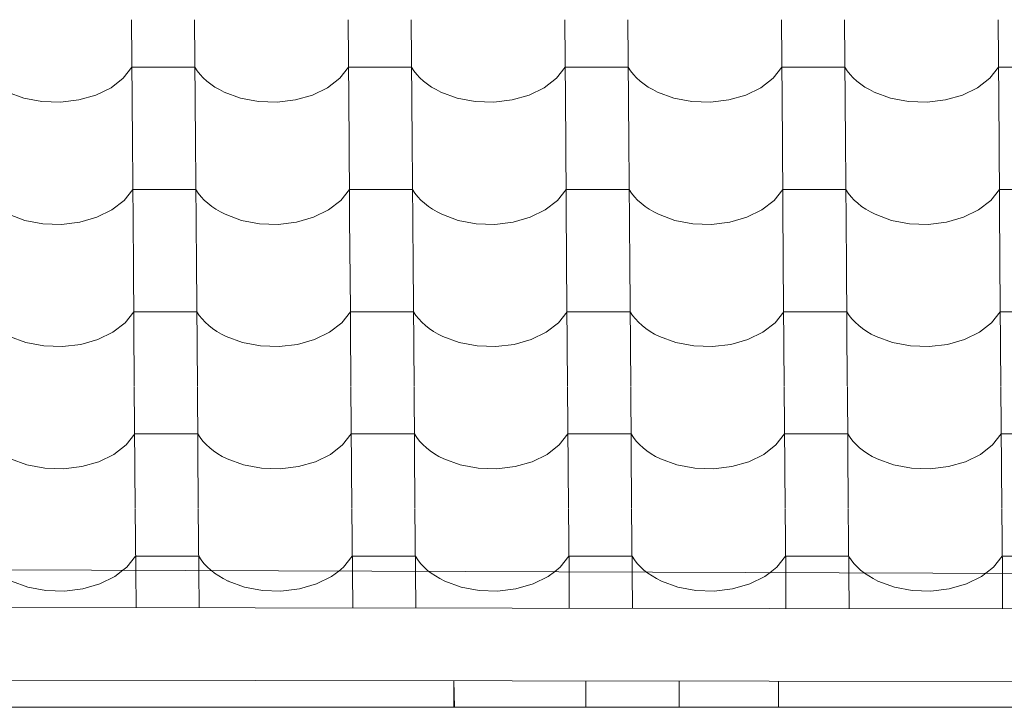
# Model space of a CAD drawing. Header units: millimetres. Extents: x -27785 to 104762, y -947 to 11132.
# Tile 47 of 146: x -13718 to -12968, y 6980 to 7503. Entities that reach past the tile are written whole.
import ezdxf

# ---------------------------------------------------------------- set-up
doc = ezdxf.new("R2010")
doc.units = ezdxf.units.MM
doc.header["$MEASUREMENT"] = 0
for name, color, linetype in [('POHLED JIŽNÍ_1_Bourané_Konstrukce - krov', 7, 'Continuous'), ('POHLED JIŽNÍ_1_Bourané_Konstrukce - střechy a skořepiny', 7, 'Continuous'), ('POHLED JIŽNÍ_1_Bourané_Výplně - Povrchové', 7, 'Continuous'), ('POHLED JIŽNÍ_1_Konstrukce - nosné', 7, 'Continuous')]:
    doc.layers.add(name, color=color, linetype=linetype)

# ---------------------------------------------------------------- blocks, each defined once
blk = doc.blocks.new('*X2', base_point=(-29303.7, -27473.93))
at = {"layer": 'POHLED JIŽNÍ_1_Bourané_Výplně - Povrchové', "color": 7, "linetype": 'Continuous', "lineweight": 13}
for p, q in [((-13632.51, 7503.15), (-13631.78, 7410.47)), ((-13584.47, 7503.15), (-13583.75, 7410.47)), ((-13467.51, 7503.15), (-13466.79, 7410.47)), ((-13419.48, 7503.15), (-13418.75, 7410.47)), ((-13302.51, 7503.15), (-13301.79, 7410.47)), ((-13254.48, 7503.15), (-13253.76, 7410.47)), ((-13137.52, 7503.15), (-13136.8, 7410.47)), ((-13089.48, 7503.15), (-13088.76, 7410.47)), ((-12972.52, 7503.15), (-12971.8, 7410.47)), ((-13638.83, 7458.61), (-13632.22, 7466.99)), ((-13608.21, 7466.99), (-13632.22, 7466.99)), ((-13584.19, 7466.99), (-13608.21, 7466.99)), ((-13584.19, 7466.99), (-13582.34, 7464.2)), ((-13582.34, 7464.2), (-13580.2, 7461.5)), ((-13580.2, 7461.5), (-13577.77, 7458.92)), ((-13473.83, 7458.61), (-13467.23, 7466.99)), ((-13443.21, 7466.99), (-13467.23, 7466.99)), ((-13419.19, 7466.99), (-13443.21, 7466.99)), ((-13419.19, 7466.99), (-13417.35, 7464.2)), ((-13417.35, 7464.2), (-13415.21, 7461.5)), ((-13415.21, 7461.5), (-13412.78, 7458.92)), ((-13308.84, 7458.61), (-13302.23, 7466.99)), ((-13278.22, 7466.99), (-13302.23, 7466.99)), ((-13254.2, 7466.99), (-13278.22, 7466.99)), ((-13254.2, 7466.99), (-13252.35, 7464.2)), ((-13252.35, 7464.2), (-13250.21, 7461.5)), ((-13250.21, 7461.5), (-13247.78, 7458.92)), ((-13143.84, 7458.61), (-13137.24, 7466.99)), ((-13113.22, 7466.99), (-13137.24, 7466.99)), ((-13089.2, 7466.99), (-13113.22, 7466.99)), ((-13089.2, 7466.99), (-13087.36, 7464.2)), ((-13087.36, 7464.2), (-13085.21, 7461.5)), ((-13085.21, 7461.5), (-13082.79, 7458.92)), ((-12978.84, 7458.61), (-12972.24, 7466.99)), ((-12948.22, 7466.99), (-12972.24, 7466.99)), ((-13648.08, 7451.43), (-13638.83, 7458.61)), ((-13577.77, 7458.92), (-13575.07, 7456.45)), ((-13575.07, 7456.45), (-13572.12, 7454.13)), ((-13572.12, 7454.13), (-13568.91, 7451.95)), ((-13483.09, 7451.43), (-13473.83, 7458.61)), ((-13412.78, 7458.92), (-13410.08, 7456.45)), ((-13410.08, 7456.45), (-13407.12, 7454.13)), ((-13407.12, 7454.13), (-13403.92, 7451.95)), ((-13318.09, 7451.43), (-13308.84, 7458.61)), ((-13247.78, 7458.92), (-13245.08, 7456.45)), ((-13245.08, 7456.45), (-13242.12, 7454.13)), ((-13242.12, 7454.13), (-13238.92, 7451.95)), ((-13153.09, 7451.43), (-13143.84, 7458.61)), ((-13082.79, 7458.92), (-13080.09, 7456.45)), ((-13080.09, 7456.45), (-13077.13, 7454.13)), ((-13077.13, 7454.13), (-13073.93, 7451.95)), ((-12988.1, 7451.43), (-12978.84, 7458.61)), ((-13726.85, 7448.08), (-13714.37, 7443.51)), ((-13659.51, 7445.84), (-13648.08, 7451.43)), ((-13568.91, 7451.95), (-13565.49, 7449.93)), ((-13565.49, 7449.93), (-13561.85, 7448.08)), ((-13561.85, 7448.08), (-13549.37, 7443.51)), ((-13494.52, 7445.84), (-13483.09, 7451.43)), ((-13403.92, 7451.95), (-13400.49, 7449.93)), ((-13400.49, 7449.93), (-13396.85, 7448.08)), ((-13396.85, 7448.08), (-13384.38, 7443.51)), ((-13329.52, 7445.84), (-13318.09, 7451.43)), ((-13238.92, 7451.95), (-13235.49, 7449.93)), ((-13235.49, 7449.93), (-13231.86, 7448.08)), ((-13231.86, 7448.08), (-13219.38, 7443.51)), ((-13164.53, 7445.84), (-13153.09, 7451.43)), ((-13073.93, 7451.95), (-13070.5, 7449.93)), ((-13070.5, 7449.93), (-13066.86, 7448.08)), ((-13066.86, 7448.08), (-13054.38, 7443.51)), ((-12999.53, 7445.84), (-12988.1, 7451.43)), ((-13714.37, 7443.51), (-13700.69, 7440.92)), ((-13700.69, 7440.92), (-13686.51, 7440.45)), ((-13686.51, 7440.45), (-13672.54, 7442.12)), ((-13672.54, 7442.12), (-13659.51, 7445.84)), ((-13549.37, 7443.51), (-13535.69, 7440.92)), ((-13535.69, 7440.92), (-13521.51, 7440.45)), ((-13521.51, 7440.45), (-13507.55, 7442.12)), ((-13507.55, 7442.12), (-13494.52, 7445.84)), ((-13384.38, 7443.51), (-13370.7, 7440.92)), ((-13370.7, 7440.92), (-13356.51, 7440.45)), ((-13356.51, 7440.45), (-13342.55, 7442.12)), ((-13342.55, 7442.12), (-13329.52, 7445.84)), ((-13219.38, 7443.51), (-13205.7, 7440.92)), ((-13205.7, 7440.92), (-13191.52, 7440.45)), ((-13191.52, 7440.45), (-13177.56, 7442.12)), ((-13177.56, 7442.12), (-13164.53, 7445.84)), ((-13054.38, 7443.51), (-13040.7, 7440.92)), ((-13040.7, 7440.92), (-13026.52, 7440.45)), ((-13026.52, 7440.45), (-13012.56, 7442.12)), ((-13012.56, 7442.12), (-12999.53, 7445.84)), ((-13631.78, 7410.14), (-13631.06, 7317.46)), ((-13583.75, 7410.14), (-13583.03, 7317.46)), ((-13466.79, 7410.14), (-13466.07, 7317.46)), ((-13418.75, 7410.14), (-13418.03, 7317.46)), ((-13301.79, 7410.14), (-13301.07, 7317.46)), ((-13253.76, 7410.14), (-13253.04, 7317.46)), ((-13136.79, 7410.14), (-13136.07, 7317.46)), ((-13088.76, 7410.14), (-13088.04, 7317.46)), ((-12971.8, 7410.14), (-12971.08, 7317.46)), ((-13638.1, 7365.6), (-13631.5, 7373.98)), ((-13607.48, 7373.98), (-13631.5, 7373.98)), ((-13583.47, 7373.98), (-13607.48, 7373.98)), ((-13583.47, 7373.98), (-13581.62, 7371.19)), ((-13581.62, 7371.19), (-13579.48, 7368.49)), ((-13473.11, 7365.6), (-13466.5, 7373.98)), ((-13442.49, 7373.98), (-13466.5, 7373.98)), ((-13418.47, 7373.98), (-13442.49, 7373.98)), ((-13418.47, 7373.98), (-13416.63, 7371.19)), ((-13416.63, 7371.19), (-13414.48, 7368.49)), ((-13308.11, 7365.6), (-13301.51, 7373.98)), ((-13277.49, 7373.98), (-13301.51, 7373.98)), ((-13253.47, 7373.98), (-13277.49, 7373.98)), ((-13253.47, 7373.98), (-13251.63, 7371.19)), ((-13251.63, 7371.19), (-13249.49, 7368.49)), ((-13143.12, 7365.6), (-13136.51, 7373.98)), ((-13112.5, 7373.98), (-13136.51, 7373.98)), ((-13088.48, 7373.98), (-13112.5, 7373.98)), ((-13088.48, 7373.98), (-13086.63, 7371.19)), ((-13086.63, 7371.19), (-13084.49, 7368.49)), ((-12978.12, 7365.6), (-12971.52, 7373.98)), ((-12947.5, 7373.98), (-12971.52, 7373.98)), ((-13647.36, 7358.43), (-13638.1, 7365.6)), ((-13579.48, 7368.49), (-13577.05, 7365.91)), ((-13577.05, 7365.91), (-13574.35, 7363.44)), ((-13482.36, 7358.43), (-13473.11, 7365.6)), ((-13414.48, 7368.49), (-13412.06, 7365.91)), ((-13412.06, 7365.91), (-13409.36, 7363.44)), ((-13317.37, 7358.43), (-13308.11, 7365.6)), ((-13249.49, 7368.49), (-13247.06, 7365.91)), ((-13247.06, 7365.91), (-13244.36, 7363.44)), ((-13152.37, 7358.43), (-13143.12, 7365.6)), ((-13084.49, 7368.49), (-13082.06, 7365.91)), ((-13082.06, 7365.91), (-13079.36, 7363.44)), ((-12987.37, 7358.43), (-12978.12, 7365.6)), ((-13658.79, 7352.83), (-13647.36, 7358.43)), ((-13574.35, 7363.44), (-13571.39, 7361.12)), ((-13571.39, 7361.12), (-13568.19, 7358.94)), ((-13568.19, 7358.94), (-13564.76, 7356.92)), ((-13564.76, 7356.92), (-13561.13, 7355.07)), ((-13493.8, 7352.83), (-13482.36, 7358.43)), ((-13409.36, 7363.44), (-13406.4, 7361.12)), ((-13406.4, 7361.12), (-13403.19, 7358.94)), ((-13403.19, 7358.94), (-13399.77, 7356.92)), ((-13399.77, 7356.92), (-13396.13, 7355.07)), ((-13328.8, 7352.83), (-13317.37, 7358.43)), ((-13244.36, 7363.44), (-13241.4, 7361.12)), ((-13241.4, 7361.12), (-13238.2, 7358.94)), ((-13238.2, 7358.94), (-13234.77, 7356.92)), ((-13234.77, 7356.92), (-13231.14, 7355.07)), ((-13163.8, 7352.83), (-13152.37, 7358.43)), ((-13079.36, 7363.44), (-13076.4, 7361.12)), ((-13076.4, 7361.12), (-13073.2, 7358.94)), ((-13073.2, 7358.94), (-13069.78, 7356.92)), ((-13069.78, 7356.92), (-13066.14, 7355.07)), ((-12998.81, 7352.83), (-12987.37, 7358.43)), ((-13726.12, 7355.07), (-13713.64, 7350.5)), ((-13713.64, 7350.5), (-13699.96, 7347.91)), ((-13685.78, 7347.44), (-13671.82, 7349.11)), ((-13671.82, 7349.11), (-13658.79, 7352.83)), ((-13561.13, 7355.07), (-13548.65, 7350.5)), ((-13548.65, 7350.5), (-13534.97, 7347.91)), ((-13520.79, 7347.44), (-13506.82, 7349.11)), ((-13506.82, 7349.11), (-13493.8, 7352.83)), ((-13396.13, 7355.07), (-13383.65, 7350.5)), ((-13383.65, 7350.5), (-13369.97, 7347.91)), ((-13355.79, 7347.44), (-13341.83, 7349.11)), ((-13341.83, 7349.11), (-13328.8, 7352.83)), ((-13231.14, 7355.07), (-13218.66, 7350.5)), ((-13218.66, 7350.5), (-13204.98, 7347.91)), ((-13190.79, 7347.44), (-13176.83, 7349.11)), ((-13176.83, 7349.11), (-13163.8, 7352.83)), ((-13066.14, 7355.07), (-13053.66, 7350.5)), ((-13053.66, 7350.5), (-13039.98, 7347.91)), ((-13025.8, 7347.44), (-13011.84, 7349.11)), ((-13011.84, 7349.11), (-12998.81, 7352.83)), ((-13699.96, 7347.91), (-13685.78, 7347.44)), ((-13534.97, 7347.91), (-13520.79, 7347.44)), ((-13369.97, 7347.91), (-13355.79, 7347.44)), ((-13204.98, 7347.91), (-13190.79, 7347.44)), ((-13039.98, 7347.91), (-13025.8, 7347.44)), ((-13631.06, 7317.13), (-13630.34, 7224.46)), ((-13583.02, 7317.13), (-13582.3, 7224.46)), ((-13466.06, 7317.13), (-13465.34, 7224.46)), ((-13418.03, 7317.13), (-13417.31, 7224.46)), ((-13301.07, 7317.13), (-13300.35, 7224.46)), ((-13253.03, 7317.13), (-13252.31, 7224.46)), ((-13136.07, 7317.13), (-13135.35, 7224.46)), ((-13088.04, 7317.13), (-13087.32, 7224.46)), ((-12971.07, 7317.13), (-12970.35, 7224.46)), ((-13637.38, 7272.59), (-13630.78, 7280.97)), ((-13606.76, 7280.97), (-13630.78, 7280.97)), ((-13582.74, 7280.97), (-13606.76, 7280.97)), ((-13582.74, 7280.97), (-13580.9, 7278.18)), ((-13580.9, 7278.18), (-13578.76, 7275.48)), ((-13578.76, 7275.48), (-13576.33, 7272.9)), ((-13472.38, 7272.59), (-13465.78, 7280.97)), ((-13441.76, 7280.97), (-13465.78, 7280.97)), ((-13417.75, 7280.97), (-13441.76, 7280.97)), ((-13417.75, 7280.97), (-13415.9, 7278.18)), ((-13415.9, 7278.18), (-13413.76, 7275.48)), ((-13413.76, 7275.48), (-13411.33, 7272.9)), ((-13307.39, 7272.59), (-13300.79, 7280.97)), ((-13276.77, 7280.97), (-13300.79, 7280.97)), ((-13252.75, 7280.97), (-13276.77, 7280.97)), ((-13252.75, 7280.97), (-13250.91, 7278.18)), ((-13250.91, 7278.18), (-13248.76, 7275.48)), ((-13248.76, 7275.48), (-13246.34, 7272.9)), ((-13142.39, 7272.59), (-13135.79, 7280.97)), ((-13111.77, 7280.97), (-13135.79, 7280.97)), ((-13087.76, 7280.97), (-13111.77, 7280.97)), ((-13087.76, 7280.97), (-13085.91, 7278.18)), ((-13085.91, 7278.18), (-13083.77, 7275.48)), ((-13083.77, 7275.48), (-13081.34, 7272.9)), ((-12977.4, 7272.59), (-12970.79, 7280.97)), ((-12946.78, 7280.97), (-12970.79, 7280.97)), ((-13646.63, 7265.42), (-13637.38, 7272.59)), ((-13576.33, 7272.9), (-13573.63, 7270.43)), ((-13573.63, 7270.43), (-13570.67, 7268.11)), ((-13570.67, 7268.11), (-13567.47, 7265.93)), ((-13481.64, 7265.42), (-13472.38, 7272.59)), ((-13411.33, 7272.9), (-13408.63, 7270.43)), ((-13408.63, 7270.43), (-13405.67, 7268.11)), ((-13405.67, 7268.11), (-13402.47, 7265.93)), ((-13316.64, 7265.42), (-13307.39, 7272.59)), ((-13246.34, 7272.9), (-13243.64, 7270.43)), ((-13243.64, 7270.43), (-13240.68, 7268.11)), ((-13240.68, 7268.11), (-13237.48, 7265.93)), ((-13151.65, 7265.42), (-13142.39, 7272.59)), ((-13081.34, 7272.9), (-13078.64, 7270.43)), ((-13078.64, 7270.43), (-13075.68, 7268.11)), ((-13075.68, 7268.11), (-13072.48, 7265.93)), ((-12986.65, 7265.42), (-12977.4, 7272.59)), ((-13725.4, 7262.06), (-13712.92, 7257.49)), ((-13671.1, 7256.1), (-13658.07, 7259.83)), ((-13658.07, 7259.83), (-13646.63, 7265.42)), ((-13567.47, 7265.93), (-13564.04, 7263.91)), ((-13564.04, 7263.91), (-13560.4, 7262.06)), ((-13560.4, 7262.06), (-13547.92, 7257.49)), ((-13506.1, 7256.1), (-13493.07, 7259.83)), ((-13493.07, 7259.83), (-13481.64, 7265.42)), ((-13402.47, 7265.93), (-13399.04, 7263.91)), ((-13399.04, 7263.91), (-13395.41, 7262.06)), ((-13395.41, 7262.06), (-13382.93, 7257.49)), ((-13341.11, 7256.1), (-13328.08, 7259.83)), ((-13328.08, 7259.83), (-13316.64, 7265.42)), ((-13237.48, 7265.93), (-13234.05, 7263.91)), ((-13234.05, 7263.91), (-13230.41, 7262.06)), ((-13230.41, 7262.06), (-13217.93, 7257.49)), ((-13176.11, 7256.1), (-13163.08, 7259.83)), ((-13163.08, 7259.83), (-13151.65, 7265.42)), ((-13072.48, 7265.93), (-13069.05, 7263.91)), ((-13069.05, 7263.91), (-13065.42, 7262.06)), ((-13065.42, 7262.06), (-13052.94, 7257.49)), ((-13011.11, 7256.1), (-12998.08, 7259.83)), ((-12998.08, 7259.83), (-12986.65, 7265.42)), ((-13712.92, 7257.49), (-13699.24, 7254.9)), ((-13699.24, 7254.9), (-13685.06, 7254.43)), ((-13685.06, 7254.43), (-13671.1, 7256.1)), ((-13547.92, 7257.49), (-13534.25, 7254.9)), ((-13534.25, 7254.9), (-13520.06, 7254.43)), ((-13520.06, 7254.43), (-13506.1, 7256.1)), ((-13382.93, 7257.49), (-13369.25, 7254.9)), ((-13369.25, 7254.9), (-13355.07, 7254.43)), ((-13355.07, 7254.43), (-13341.11, 7256.1)), ((-13217.93, 7257.49), (-13204.25, 7254.9)), ((-13204.25, 7254.9), (-13190.07, 7254.43)), ((-13190.07, 7254.43), (-13176.11, 7256.1)), ((-13052.94, 7257.49), (-13039.26, 7254.9)), ((-13039.26, 7254.9), (-13025.08, 7254.43)), ((-13025.08, 7254.43), (-13011.11, 7256.1)), ((-13630.33, 7224.12), (-13629.61, 7131.45)), ((-13582.3, 7224.12), (-13581.58, 7131.45)), ((-13465.34, 7224.12), (-13464.62, 7131.45)), ((-13417.3, 7224.12), (-13416.58, 7131.45)), ((-13300.34, 7224.12), (-13299.62, 7131.45)), ((-13252.31, 7224.12), (-13251.59, 7131.45)), ((-13135.35, 7224.12), (-13134.63, 7131.45)), ((-13087.31, 7224.12), (-13086.59, 7131.45)), ((-12970.35, 7224.12), (-12969.63, 7131.45)), ((-13636.66, 7179.58), (-13630.05, 7187.96)), ((-13606.04, 7187.96), (-13630.05, 7187.96)), ((-13582.02, 7187.96), (-13606.04, 7187.96)), ((-13582.02, 7187.96), (-13580.17, 7185.17)), ((-13580.17, 7185.17), (-13578.03, 7182.48)), ((-13471.66, 7179.58), (-13465.06, 7187.96)), ((-13441.04, 7187.96), (-13465.06, 7187.96)), ((-13417.02, 7187.96), (-13441.04, 7187.96)), ((-13417.02, 7187.96), (-13415.18, 7185.17)), ((-13415.18, 7185.17), (-13413.04, 7182.48)), ((-13306.66, 7179.58), (-13300.06, 7187.96)), ((-13276.04, 7187.96), (-13300.06, 7187.96)), ((-13252.03, 7187.96), (-13276.04, 7187.96)), ((-13252.03, 7187.96), (-13250.18, 7185.17)), ((-13250.18, 7185.17), (-13248.04, 7182.48)), ((-13141.67, 7179.58), (-13135.07, 7187.96)), ((-13111.05, 7187.96), (-13135.07, 7187.96)), ((-13087.03, 7187.96), (-13111.05, 7187.96)), ((-13087.03, 7187.96), (-13085.19, 7185.17)), ((-13085.19, 7185.17), (-13083.04, 7182.48)), ((-12976.67, 7179.58), (-12970.07, 7187.96)), ((-12946.05, 7187.96), (-12970.07, 7187.96)), ((-13645.91, 7172.41), (-13636.66, 7179.58)), ((-13578.03, 7182.48), (-13575.6, 7179.89)), ((-13575.6, 7179.89), (-13572.9, 7177.42)), ((-13572.9, 7177.42), (-13569.95, 7175.1)), ((-13480.91, 7172.41), (-13471.66, 7179.58)), ((-13413.04, 7182.48), (-13410.61, 7179.89)), ((-13410.61, 7179.89), (-13407.91, 7177.42)), ((-13407.91, 7177.42), (-13404.95, 7175.1)), ((-13315.92, 7172.41), (-13306.66, 7179.58)), ((-13248.04, 7182.48), (-13245.61, 7179.89)), ((-13245.61, 7179.89), (-13242.91, 7177.42)), ((-13242.91, 7177.42), (-13239.95, 7175.1)), ((-13150.92, 7172.41), (-13141.67, 7179.58)), ((-13083.04, 7182.48), (-13080.62, 7179.89)), ((-13080.62, 7179.89), (-13077.92, 7177.42)), ((-13077.92, 7177.42), (-13074.96, 7175.1)), ((-12985.93, 7172.41), (-12976.67, 7179.58)), ((-13724.68, 7169.05), (-13712.2, 7164.48)), ((-13657.34, 7166.82), (-13645.91, 7172.41)), ((-13569.95, 7175.1), (-13566.74, 7172.92)), ((-13566.74, 7172.92), (-13563.32, 7170.9)), ((-13563.32, 7170.9), (-13559.68, 7169.05)), ((-13559.68, 7169.05), (-13547.2, 7164.48)), ((-13492.35, 7166.82), (-13480.91, 7172.41)), ((-13404.95, 7175.1), (-13401.75, 7172.92)), ((-13401.75, 7172.92), (-13398.32, 7170.9)), ((-13398.32, 7170.9), (-13394.68, 7169.05)), ((-13394.68, 7169.05), (-13382.21, 7164.48)), ((-13327.35, 7166.82), (-13315.92, 7172.41)), ((-13239.95, 7175.1), (-13236.75, 7172.92)), ((-13236.75, 7172.92), (-13233.32, 7170.9)), ((-13233.32, 7170.9), (-13229.69, 7169.05)), ((-13229.69, 7169.05), (-13217.21, 7164.48)), ((-13162.36, 7166.82), (-13150.92, 7172.41)), ((-13074.96, 7175.1), (-13071.76, 7172.92)), ((-13071.76, 7172.92), (-13068.33, 7170.9)), ((-13068.33, 7170.9), (-13064.69, 7169.05)), ((-13064.69, 7169.05), (-13052.21, 7164.48)), ((-12997.36, 7166.82), (-12985.93, 7172.41)), ((-13712.2, 7164.48), (-13698.52, 7161.89)), ((-13698.52, 7161.89), (-13684.34, 7161.42)), ((-13684.34, 7161.42), (-13670.37, 7163.09)), ((-13670.37, 7163.09), (-13657.34, 7166.82)), ((-13547.2, 7164.48), (-13533.52, 7161.89)), ((-13533.52, 7161.89), (-13519.34, 7161.42)), ((-13519.34, 7161.42), (-13505.38, 7163.09)), ((-13505.38, 7163.09), (-13492.35, 7166.82)), ((-13382.21, 7164.48), (-13368.53, 7161.89)), ((-13368.53, 7161.89), (-13354.34, 7161.42)), ((-13354.34, 7161.42), (-13340.38, 7163.09)), ((-13340.38, 7163.09), (-13327.35, 7166.82)), ((-13217.21, 7164.48), (-13203.53, 7161.89)), ((-13203.53, 7161.89), (-13189.35, 7161.42)), ((-13189.35, 7161.42), (-13175.39, 7163.09)), ((-13175.39, 7163.09), (-13162.36, 7166.82)), ((-13052.21, 7164.48), (-13038.53, 7161.89)), ((-13038.53, 7161.89), (-13024.35, 7161.42)), ((-13024.35, 7161.42), (-13010.39, 7163.09)), ((-13010.39, 7163.09), (-12997.36, 7166.82)), ((-13629.61, 7131.11), (-13629.25, 7084.2)), ((-13581.58, 7131.11), (-13581.21, 7084.04)), ((-13464.62, 7131.11), (-13464.25, 7083.64)), ((-13416.58, 7131.11), (-13416.21, 7083.48)), ((-13299.62, 7131.11), (-13299.25, 7083.08)), ((-13251.59, 7131.11), (-13251.21, 7082.92)), ((-13134.62, 7131.11), (-13134.25, 7082.52)), ((-13086.59, 7131.11), (-13086.21, 7082.36)), ((-12969.63, 7131.11), (-12969.25, 7081.96)), ((-13635.93, 7086.57), (-13629.33, 7094.96)), ((-13605.31, 7094.96), (-13629.33, 7094.96)), ((-13581.3, 7094.96), (-13605.31, 7094.96)), ((-13581.3, 7094.96), (-13579.45, 7092.16)), ((-13470.94, 7086.57), (-13464.33, 7094.96)), ((-13440.32, 7094.96), (-13464.33, 7094.96)), ((-13416.3, 7094.96), (-13440.32, 7094.96)), ((-13416.3, 7094.96), (-13414.45, 7092.16)), ((-13305.94, 7086.57), (-13299.34, 7094.96)), ((-13275.32, 7094.96), (-13299.34, 7094.96)), ((-13251.3, 7094.96), (-13275.32, 7094.96)), ((-13251.3, 7094.96), (-13249.46, 7092.16)), ((-13140.94, 7086.57), (-13134.34, 7094.96)), ((-13110.33, 7094.96), (-13134.34, 7094.96)), ((-13086.31, 7094.96), (-13110.33, 7094.96)), ((-13086.31, 7094.96), (-13084.46, 7092.16)), ((-12975.95, 7086.57), (-12969.35, 7094.96)), ((-12945.33, 7094.96), (-12969.35, 7094.96)), ((-13638.95, 7084.23), (-13635.93, 7086.57)), ((-13579.45, 7092.16), (-13577.31, 7089.47)), ((-13577.31, 7089.47), (-13574.88, 7086.88)), ((-13574.88, 7086.88), (-13572.18, 7084.42)), ((-13474.67, 7083.68), (-13470.94, 7086.57)), ((-13414.45, 7092.16), (-13412.31, 7089.47)), ((-13412.31, 7089.47), (-13409.88, 7086.88)), ((-13409.88, 7086.88), (-13407.18, 7084.42)), ((-13310.4, 7083.12), (-13305.94, 7086.57)), ((-13249.46, 7092.16), (-13247.32, 7089.47)), ((-13247.32, 7089.47), (-13244.89, 7086.88)), ((-13244.89, 7086.88), (-13242.19, 7084.42)), ((-13146.12, 7082.56), (-13140.94, 7086.57)), ((-13084.46, 7092.16), (-13082.32, 7089.47)), ((-13082.32, 7089.47), (-13079.89, 7086.88)), ((-13079.89, 7086.88), (-13077.19, 7084.42)), ((-12981.84, 7082), (-12975.95, 7086.57)), ((-13572.18, 7084.42), (-13571.66, 7084)), ((-13407.18, 7084.42), (-13405.95, 7083.44)), ((-13242.19, 7084.42), (-13240.23, 7082.88)), ((-13077.19, 7084.42), (-13074.52, 7082.32))]:
    blk.add_line(p, q, dxfattribs=at)
blk = doc.blocks.new('*X6', base_point=(-29303.7, -27473.93))
at = {"layer": 'POHLED JIŽNÍ_1_Bourané_Výplně - Povrchové', "color": 7, "linetype": 'Continuous', "lineweight": 13}
for p, q in [((-13656.62, 7073.81), (-13645.19, 7079.4)), ((-13645.19, 7079.4), (-13638.95, 7084.23)), ((-13629.25, 7084.2), (-13629.02, 7055.74)), ((-13581.21, 7084.04), (-13580.99, 7055.68)), ((-13571.66, 7084.01), (-13569.22, 7082.09)), ((-13569.22, 7082.09), (-13566.02, 7079.91)), ((-13566.02, 7079.91), (-13562.59, 7077.89)), ((-13491.62, 7073.81), (-13480.19, 7079.4)), ((-13480.19, 7079.4), (-13474.67, 7083.68)), ((-13464.25, 7083.64), (-13464.03, 7055.53)), ((-13416.21, 7083.48), (-13415.99, 7055.46)), ((-13405.95, 7083.44), (-13404.23, 7082.09)), ((-13404.23, 7082.09), (-13401.02, 7079.91)), ((-13401.02, 7079.91), (-13397.6, 7077.89)), ((-13326.63, 7073.81), (-13315.19, 7079.4)), ((-13315.19, 7079.4), (-13310.4, 7083.12)), ((-13299.25, 7083.08), (-13299.03, 7055.31)), ((-13251.21, 7082.92), (-13251, 7055.25)), ((-13240.23, 7082.88), (-13239.23, 7082.09)), ((-13239.23, 7082.09), (-13236.03, 7079.91)), ((-13236.03, 7079.91), (-13232.6, 7077.89)), ((-13161.63, 7073.81), (-13150.2, 7079.4)), ((-13150.2, 7079.4), (-13146.12, 7082.56)), ((-13134.25, 7082.52), (-13134.03, 7055.1)), ((-13086.21, 7082.36), (-13086, 7055.04)), ((-13074.52, 7082.32), (-13074.23, 7082.09)), ((-13074.23, 7082.09), (-13071.03, 7079.91)), ((-13071.03, 7079.91), (-13067.6, 7077.89)), ((-12996.64, 7073.81), (-12985.2, 7079.4)), ((-12985.2, 7079.4), (-12981.84, 7082)), ((-12969.25, 7081.96), (-12969.03, 7054.89)), ((-13723.95, 7076.04), (-13711.47, 7071.47)), ((-13711.47, 7071.47), (-13697.79, 7068.88)), ((-13669.65, 7070.08), (-13656.62, 7073.81)), ((-13562.59, 7077.89), (-13558.96, 7076.04)), ((-13558.96, 7076.04), (-13546.48, 7071.47)), ((-13546.48, 7071.47), (-13532.8, 7068.88)), ((-13504.65, 7070.08), (-13491.62, 7073.81)), ((-13397.6, 7077.89), (-13393.96, 7076.04)), ((-13393.96, 7076.04), (-13381.48, 7071.47)), ((-13381.48, 7071.47), (-13367.8, 7068.88)), ((-13339.66, 7070.08), (-13326.63, 7073.81)), ((-13232.6, 7077.89), (-13228.96, 7076.04)), ((-13228.96, 7076.04), (-13216.49, 7071.47)), ((-13216.49, 7071.47), (-13202.81, 7068.88)), ((-13174.66, 7070.08), (-13161.63, 7073.81)), ((-13067.6, 7077.89), (-13063.97, 7076.04)), ((-13063.97, 7076.04), (-13051.49, 7071.47)), ((-13051.49, 7071.47), (-13037.81, 7068.88)), ((-13009.67, 7070.08), (-12996.64, 7073.81)), ((-13697.79, 7068.88), (-13683.61, 7068.41)), ((-13683.61, 7068.41), (-13669.65, 7070.08)), ((-13532.8, 7068.88), (-13518.62, 7068.41)), ((-13518.62, 7068.41), (-13504.65, 7070.08)), ((-13367.8, 7068.88), (-13353.62, 7068.41)), ((-13353.62, 7068.41), (-13339.66, 7070.08)), ((-13202.81, 7068.88), (-13188.62, 7068.41)), ((-13188.62, 7068.41), (-13174.66, 7070.08)), ((-13037.81, 7068.88), (-13023.63, 7068.41)), ((-13023.63, 7068.41), (-13009.67, 7070.08))]:
    blk.add_line(p, q, dxfattribs=at)
blk = doc.blocks.new('*X8', base_point=(-29303.7, -27473.93))
at = {"layer": 'POHLED JIŽNÍ_1_Bourané_Konstrukce - střechy a skořepiny', "color": 7, "linetype": 'Continuous', "lineweight": 13}
for p, q in [((-13491.62, 7073.81), (-13480.19, 7079.4)), ((-13480.19, 7079.4), (-13474.67, 7083.68)), ((-13464.25, 7083.64), (-13464.03, 7055.53)), ((-13416.21, 7083.48), (-13415.99, 7055.46)), ((-13405.95, 7083.44), (-13404.23, 7082.09)), ((-13404.23, 7082.09), (-13401.02, 7079.91)), ((-13401.02, 7079.91), (-13397.6, 7077.89)), ((-13326.63, 7073.81), (-13315.19, 7079.4)), ((-13315.19, 7079.4), (-13310.4, 7083.12)), ((-13299.25, 7083.08), (-13299.03, 7055.31)), ((-13251.21, 7082.92), (-13251, 7055.25)), ((-13240.23, 7082.88), (-13239.23, 7082.09)), ((-13239.23, 7082.09), (-13236.03, 7079.91)), ((-13236.03, 7079.91), (-13232.6, 7077.89)), ((-13161.63, 7073.81), (-13150.2, 7079.4)), ((-13150.2, 7079.4), (-13146.12, 7082.56)), ((-13134.25, 7082.52), (-13134.03, 7055.1)), ((-13086.21, 7082.36), (-13086, 7055.04)), ((-13074.52, 7082.32), (-13074.23, 7082.09)), ((-13074.23, 7082.09), (-13071.03, 7079.91)), ((-13071.03, 7079.91), (-13067.6, 7077.89)), ((-12996.64, 7073.81), (-12985.2, 7079.4)), ((-12985.2, 7079.4), (-12981.84, 7082)), ((-12969.25, 7081.96), (-12969.03, 7054.89)), ((-13559.21, 7076.17), (-13558.96, 7076.04)), ((-13558.96, 7076.04), (-13546.48, 7071.47)), ((-13546.48, 7071.47), (-13532.8, 7068.88)), ((-13504.65, 7070.08), (-13491.62, 7073.81)), ((-13397.6, 7077.89), (-13393.96, 7076.04)), ((-13393.96, 7076.04), (-13381.48, 7071.47)), ((-13381.48, 7071.47), (-13367.8, 7068.88)), ((-13339.66, 7070.08), (-13326.63, 7073.81)), ((-13232.6, 7077.89), (-13228.96, 7076.04)), ((-13228.96, 7076.04), (-13216.49, 7071.47)), ((-13216.49, 7071.47), (-13202.81, 7068.88)), ((-13174.66, 7070.08), (-13161.63, 7073.81)), ((-13067.6, 7077.89), (-13063.97, 7076.04)), ((-13063.97, 7076.04), (-13051.49, 7071.47)), ((-13051.49, 7071.47), (-13037.81, 7068.88)), ((-13009.67, 7070.08), (-12996.64, 7073.81)), ((-13532.8, 7068.88), (-13518.62, 7068.41)), ((-13518.62, 7068.41), (-13504.65, 7070.08)), ((-13367.8, 7068.88), (-13353.62, 7068.41)), ((-13353.62, 7068.41), (-13339.66, 7070.08)), ((-13202.81, 7068.88), (-13188.62, 7068.41)), ((-13188.62, 7068.41), (-13174.66, 7070.08)), ((-13037.81, 7068.88), (-13023.63, 7068.41)), ((-13023.63, 7068.41), (-13009.67, 7070.08))]:
    blk.add_line(p, q, dxfattribs=at)

msp = doc.modelspace()

# ---------------------------------------------------------------- linework, layer by layer
at = {"layer": 'POHLED JIŽNÍ_1_Bourané_Konstrukce - krov', "color": 7, "linetype": 'Continuous', "lineweight": 13}
for p, q in [((-13386.93, 6980), (-13386.99, 7000.2)), ((-13386.99, 7000.2), (-13386.59, 6980)), ((-13286.59, 6980), (-13286.59, 7000.07)), ((-20478.36, 6980), (-339.44, 6980))]:
    msp.add_line(p, q, dxfattribs=at)
at = {"layer": 'POHLED JIŽNÍ_1_Bourané_Konstrukce - střechy a skořepiny', "color": 7, "linetype": 'Continuous', "lineweight": 13}
for p, q in [((-193.22, 7038.55), (-20534.39, 7107.66)), ((-20534.91, 7064.57), (-193.22, 7038.55)), ((-20535.25, 7009.34), (-4414.21, 6988.73))]:
    msp.add_line(p, q, dxfattribs=at)
at = {"layer": 'POHLED JIŽNÍ_1_Konstrukce - nosné', "color": 7, "linetype": 'Continuous', "lineweight": 13}
for p, q in [((-13215.46, 6980), (-13215.46, 6999.98)), ((-13139.8, 6980), (-13139.8, 6999.88))]:
    msp.add_line(p, q, dxfattribs=at)

# ---------------------------------------------------------------- block references
at = {"layer": 'POHLED JIŽNÍ_1_Konstrukce - nosné', "color": 9, "linetype": 'Continuous', "lineweight": 13}
for name in ['*X2', '*X6', '*X8']:
    msp.add_blockref(name, (-29303.7, -27473.93), dxfattribs=at)

doc.saveas('drawing.dxf')
